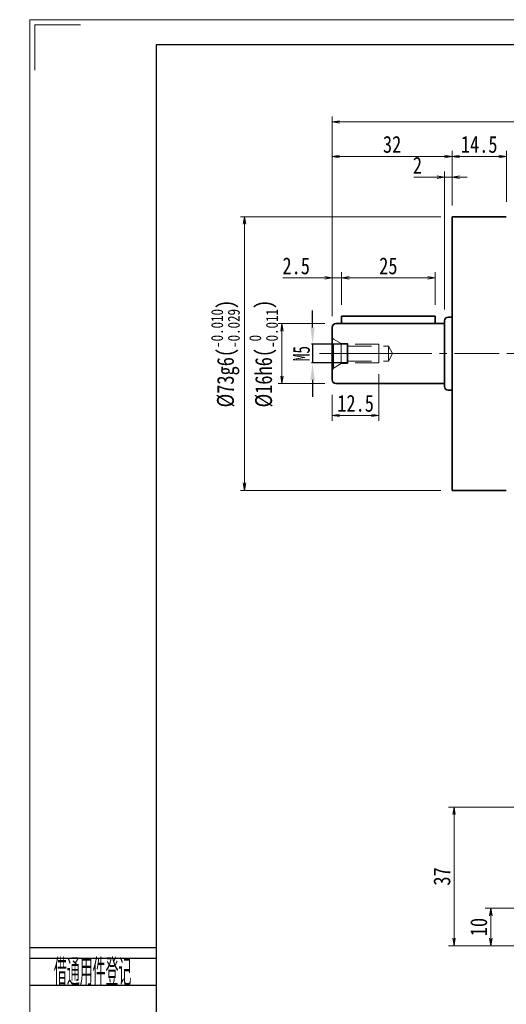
# Model space of a CAD drawing. Header units: millimetres. Extents: x -9 to 572, y -18 to 383.
# Tile 2 of 9: x -9 to 121, y 120 to 383. Entities that reach past the tile are written whole.
import ezdxf
from ezdxf.enums import TextEntityAlignment as Align

# ---------------------------------------------------------------- set-up
doc = ezdxf.new("R2010")
doc.units = ezdxf.units.MM
doc.linetypes.add('HIDDEN', pattern=[9.525, 6.35, -3.175])
doc.linetypes.add('点画线', pattern=[18, 12, -2, 2, -2])
doc.layers.add('2细线层', color=4, linetype='Continuous')
doc.layers.add('6文字层', color=3, linetype='Continuous')
for name, color, linetype, lineweight in [('中心线层', 1, '点画线', 18), ('图框_外框线', 7, 'Continuous', 18), ('尺寸线层', 3, 'Continuous', 18), ('粗实线层', 7, 'Continuous', 35)]:
    doc.layers.add(name, color=color, linetype=linetype, lineweight=lineweight)
doc.styles.add('PC_TEXTSTYLE', font='ISOCP.SHX', dxfattribs={"width": 0.707, "bigfont": 'GBCBIG.SHX'})
doc.styles.add('宋体', font='SimSun.ttf', dxfattribs={"width": 0.8})
doc.styles.add('标准', font='txt', dxfattribs={"width": 0.667})
doc.dimstyles.new('a4-1-1.5', dxfattribs={"dimtxt": 4.5, "dimasz": 4.5, "dimexe": 2.25, "dimexo": 0, "dimgap": 0.75, "dimtad": 1, "dimdec": 3, "dimdsep": 46, "dimtxsty": '标准', "dimblk": '_CAXARROW', "dimcen": 0, "dimdle": 6, "dimazin": 2, "dimtfac": 0.707107, "dimtdec": 3, "dimtix": 1, "dimtmove": 2, "dimatfit": 3, "dimfxl": 0, "dimfrac": 2, "dimtolj": 1, "dimtzin": 0, "dimarcsym": 0})
doc.dimstyles.new('A水平标注$0', dxfattribs={"dimtxt": 3.5, "dimasz": 2, "dimexe": 1.5, "dimexo": 3, "dimgap": 1.1, "dimtad": 1, "dimtoh": 1, "dimdec": 4, "dimdsep": 46, "dimtxsty": '宋体', "dimblk": 'OPEN', "dimcen": 3, "dimclrd": 3, "dimclre": 3, "dimclrt": 6, "dimadec": 0, "dimazin": 0, "dimtm": 1e-09, "dimtfac": 1, "dimtdec": 4, "dimtix": 1, "dimtmove": 0, "dimatfit": 3, "dimldrblk": 'OPEN', "dimfxl": 0, "dimlwd": 13, "dimlwe": 13, "dimarcsym": 0})
doc.dimstyles.new('D直径标注φ25', dxfattribs={"dimtxt": 3.5, "dimasz": 2, "dimexe": 1, "dimexo": 3, "dimtad": 1, "dimtoh": 1, "dimdec": 1, "dimdsep": 46, "dimtxsty": '宋体', "dimblk": 'OPEN', "dimcen": 3, "dimclrd": 3, "dimclre": 3, "dimclrt": 130, "dimadec": 0, "dimazin": 0, "dimtm": 1e-09, "dimtfac": 1, "dimtdec": 1, "dimtmove": 0, "dimatfit": 0, "dimldrblk": 'OPEN', "dimfxl": 0, "dimlwd": 13, "dimlwe": 13, "dimarcsym": 0})

# ---------------------------------------------------------------- blocks, each defined once
blk = doc.blocks.new('_Open')
at = {"color": 0, "linetype": 'ByBlock', "lineweight": -2}
for p, q in [((-1, 0.17), (0, 0)), ((-1, -0.17), (0, 0)), ((0, 0), (-1, 0))]:
    blk.add_line(p, q, dxfattribs=at)
blk = doc.blocks.new('*D8')
at = {"layer": 'Defpoints', "color": 0, "transparency": 16777216}
for p in [(75.68, 301.66), (75.68, 285.66)]:
    blk.add_point(p, dxfattribs=at)
at = {"layer": '尺寸线层', "color": 3, "lineweight": 13, "transparency": 16777216}
for p, q in [((72.68, 301.66), (60.28, 301.66)), ((61.28, 299.66), (61.28, 287.66)), ((72.68, 285.66), (60.28, 285.66))]:
    blk.add_line(p, q, dxfattribs=at)
at = {"layer": '尺寸线层', "color": 3, "lineweight": 13, "transparency": 16777216, "xscale": 2, "yscale": 2, "zscale": 2}
for p, rotation in [((61.28, 301.66), 90), ((61.28, 285.66), 270)]:
    blk.add_blockref('_Open', p, dxfattribs=dict(at, rotation=rotation))
at = {"layer": '尺寸线层', "color": 130, "transparency": 16777216, "insert": (56.36, 293.66), "char_height": 4.5, "attachment_point": 5, "rotation": 90, "style": '宋体', "bg_fill": 3, "box_fill_scale": 1.1, "bg_fill_color": 257, "bg_fill_transparency": 0}
blk.add_mtext('{\\A1;\\A1;%%C16h6({\\H0.707107x;\\S 0^ -0.011;})}', dxfattribs=at)
at = {"layer": 'Defpoints', "color": 0, "transparency": 16777216}
blk.add_point((61.28, 285.66), dxfattribs=at)
blk = doc.blocks.new('23343f')
at = {"layer": '中心线层', "linetype": '点画线', "lineweight": 18}
blk.add_line((17.47, 0), (-1.33, 0), dxfattribs=at)
at = {"layer": '粗实线层', "color": 6, "linetype": 'HIDDEN', "lineweight": 18}
for p, q in [((0, -4.4), (0, 4.4)), ((0, 4.4), (0.32, 3.85)), ((2.4, 2.65), (0.32, 3.85)), ((0.32, -3.85), (0.32, 3.85)), ((4, 2.65), (2.4, 2.65)), ((2.4, -2.65), (2.4, 2.65)), ((4.15, 2.5), (4, 2.65)), ((4, -2.65), (4, 2.65)), ((12.5, 2.5), (4.15, 2.5)), ((4.15, -2.5), (4.15, 2.5)), ((4.15, 2), (15, 2)), ((12.5, -2.5), (12.5, 2.5)), ((15, 2), (16.15, 0)), ((15, 2), (15, -2)), ((4.15, -2.5), (4, -2.65)), ((4.15, -2), (15, -2)), ((12.5, -2.5), (4.15, -2.5)), ((15, -2), (16.15, 0)), ((0, -4.4), (0.32, -3.85)), ((2.4, -2.65), (0.32, -3.85)), ((4, -2.65), (2.4, -2.65))]:
    blk.add_line(p, q, dxfattribs=at)
blk = doc.blocks.new('_CAXARROW')
blk.add_hatch(color=0).paths.add_polyline_path([(0, 0), (-1, 0.125), (-1, -0.125)], flags=0)
blk = doc.blocks.new('*D9')
at = {"layer": 'Defpoints', "color": 0, "transparency": 16777216}
for p in [(78.83, 296.16), (78.83, 291.16)]:
    blk.add_point(p, dxfattribs=at)
at = {"layer": '尺寸线层', "color": 0, "lineweight": -2, "transparency": 16777216}
for p, q in [((69.45, 300.66), (69.45, 305.16)), ((78.83, 296.16), (67.2, 296.16)), ((69.45, 296.16), (69.45, 291.16)), ((78.83, 291.16), (67.2, 291.16)), ((69.45, 286.66), (69.45, 282.16))]:
    blk.add_line(p, q, dxfattribs=at)
at = {"layer": '尺寸线层', "color": 0, "lineweight": -2, "transparency": 16777216, "xscale": 4.5, "yscale": 4.5, "zscale": 4.5}
for p, rotation in [((69.45, 296.16), 270), ((69.45, 291.16), 90)]:
    blk.add_blockref('_CAXARROW', p, dxfattribs=dict(at, rotation=rotation))
at = {"layer": '尺寸线层', "color": 0, "transparency": 16777216, "insert": (66.48, 293.66), "char_height": 4.5, "attachment_point": 5, "rotation": 90, "style": '标准', "bg_fill": 3, "box_fill_scale": 1.1, "bg_fill_color": 257, "bg_fill_transparency": 0}
blk.add_mtext('\\A1;M5', dxfattribs=at)
at = {"layer": 'Defpoints', "color": 0, "transparency": 16777216}
blk.add_point((69.45, 291.16), dxfattribs=at)
blk = doc.blocks.new('*D10')
at = {"layer": 'Defpoints', "color": 0, "transparency": 16777216}
for p in [(87.18, 291.16), (74.68, 285.66), (87.18, 277.18)]:
    blk.add_point(p, dxfattribs=at)
at = {"layer": '尺寸线层', "color": 3, "lineweight": 13, "transparency": 16777216}
for p, q in [((87.18, 288.16), (87.18, 275.68)), ((74.68, 282.66), (74.68, 275.68)), ((76.68, 277.18), (85.18, 277.18))]:
    blk.add_line(p, q, dxfattribs=at)
at = {"layer": '尺寸线层', "color": 3, "lineweight": 13, "transparency": 16777216, "xscale": 2, "yscale": 2, "zscale": 2, "rotation": 180}
blk.add_blockref('_Open', (74.68, 277.18), dxfattribs=at)
at = {"layer": '尺寸线层', "color": 3, "lineweight": 13, "transparency": 16777216, "xscale": 2, "yscale": 2, "zscale": 2}
blk.add_blockref('_Open', (87.18, 277.18), dxfattribs=at)
at = {"layer": '尺寸线层', "color": 6, "transparency": 16777216, "insert": (80.93, 280.37), "char_height": 4.5, "attachment_point": 5, "style": '宋体', "bg_fill": 3, "box_fill_scale": 1.1, "bg_fill_color": 257, "bg_fill_transparency": 0}
blk.add_mtext('12.5', dxfattribs=at)
blk = doc.blocks.new('*D11')
at = {"layer": 'Defpoints', "color": 0, "transparency": 16777216}
for p in [(106.68, 330.16), (51.25, 257.16), (106.68, 257.16)]:
    blk.add_point(p, dxfattribs=at)
at = {"layer": '尺寸线层', "color": 3, "lineweight": 13, "transparency": 16777216}
for p, q in [((103.68, 330.16), (50.25, 330.16)), ((51.25, 328.16), (51.25, 259.16)), ((103.68, 257.16), (50.25, 257.16))]:
    blk.add_line(p, q, dxfattribs=at)
at = {"layer": '尺寸线层', "color": 3, "lineweight": 13, "transparency": 16777216, "xscale": 2, "yscale": 2, "zscale": 2}
for p, rotation in [((51.25, 330.16), 89.99999999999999), ((51.25, 257.16), 270)]:
    blk.add_blockref('_Open', p, dxfattribs=dict(at, rotation=rotation))
at = {"layer": '尺寸线层', "color": 130, "transparency": 16777216, "insert": (46.18, 293.66), "char_height": 4.5, "attachment_point": 5, "rotation": 90, "style": '宋体', "bg_fill": 3, "box_fill_scale": 1.1, "bg_fill_color": 257, "bg_fill_transparency": 0}
blk.add_mtext('{\\A1;\\A1;%%C73g6({\\H0.707107x;\\S-0.010^ -0.029;})}', dxfattribs=at)
blk = doc.blocks.new('*D12')
at = {"layer": 'Defpoints', "color": 0, "transparency": 16777216}
for p in [(74.68, 313.86), (77.18, 303.66), (74.68, 300.66)]:
    blk.add_point(p, dxfattribs=at)
at = {"layer": '尺寸线层', "color": 3, "lineweight": 13, "transparency": 16777216}
for p, q in [((74.68, 303.66), (74.68, 315.36)), ((77.18, 306.66), (77.18, 315.36)), ((61.51, 313.86), (69.65, 313.86)), ((69.65, 313.86), (72.68, 313.86)), ((77.18, 313.86), (74.68, 313.86)), ((79.18, 313.86), (81.18, 313.86))]:
    blk.add_line(p, q, dxfattribs=at)
at = {"layer": '尺寸线层', "color": 3, "lineweight": 13, "transparency": 16777216, "xscale": 2, "yscale": 2, "zscale": 2}
blk.add_blockref('_Open', (74.68, 313.86), dxfattribs=at)
at = {"layer": '尺寸线层', "color": 3, "lineweight": 13, "transparency": 16777216, "xscale": 2, "yscale": 2, "zscale": 2, "rotation": 180}
blk.add_blockref('_Open', (77.18, 313.86), dxfattribs=at)
at = {"layer": '尺寸线层', "color": 6, "transparency": 16777216, "insert": (65.08, 317.04), "char_height": 4.5, "attachment_point": 5, "style": '宋体', "bg_fill": 3, "box_fill_scale": 1.1, "bg_fill_color": 257, "bg_fill_transparency": 0}
blk.add_mtext('2.5', dxfattribs=at)
blk = doc.blocks.new('*D13')
at = {"layer": 'Defpoints', "color": 0, "transparency": 16777216}
for p in [(102.18, 313.86), (77.18, 303.66), (102.18, 303.66)]:
    blk.add_point(p, dxfattribs=at)
at = {"layer": '尺寸线层', "color": 3, "lineweight": 13, "transparency": 16777216}
for p, q in [((77.18, 306.66), (77.18, 315.36)), ((102.18, 306.66), (102.18, 315.36)), ((79.18, 313.86), (100.18, 313.86))]:
    blk.add_line(p, q, dxfattribs=at)
at = {"layer": '尺寸线层', "color": 3, "lineweight": 13, "transparency": 16777216, "xscale": 2, "yscale": 2, "zscale": 2, "rotation": 180}
blk.add_blockref('_Open', (77.18, 313.86), dxfattribs=at)
at = {"layer": '尺寸线层', "color": 3, "lineweight": 13, "transparency": 16777216, "xscale": 2, "yscale": 2, "zscale": 2}
blk.add_blockref('_Open', (102.18, 313.86), dxfattribs=at)
at = {"layer": '尺寸线层', "color": 6, "transparency": 16777216, "insert": (89.68, 317.04), "char_height": 4.5, "attachment_point": 5, "style": '宋体', "bg_fill": 3, "box_fill_scale": 1.1, "bg_fill_color": 257, "bg_fill_transparency": 0}
blk.add_mtext('25', dxfattribs=at)
blk = doc.blocks.new('*D15')
at = {"layer": 'Defpoints', "color": 0, "transparency": 16777216}
for p in [(106.68, 346.26), (121.18, 331.16), (106.68, 330.16)]:
    blk.add_point(p, dxfattribs=at)
at = {"layer": '尺寸线层', "color": 3, "lineweight": 13, "transparency": 16777216}
for p, q in [((106.68, 333.16), (106.68, 347.76)), ((121.18, 334.16), (121.18, 347.76)), ((119.18, 346.26), (108.68, 346.26))]:
    blk.add_line(p, q, dxfattribs=at)
at = {"layer": '尺寸线层', "color": 3, "lineweight": 13, "transparency": 16777216, "xscale": 2, "yscale": 2, "zscale": 2, "rotation": 180}
blk.add_blockref('_Open', (106.68, 346.26), dxfattribs=at)
at = {"layer": '尺寸线层', "color": 3, "lineweight": 13, "transparency": 16777216, "xscale": 2, "yscale": 2, "zscale": 2}
blk.add_blockref('_Open', (121.18, 346.26), dxfattribs=at)
at = {"layer": '尺寸线层', "color": 6, "transparency": 16777216, "insert": (113.93, 349.45), "char_height": 4.5, "attachment_point": 5, "style": '宋体', "bg_fill": 3, "box_fill_scale": 1.1, "bg_fill_color": 257, "bg_fill_transparency": 0}
blk.add_mtext('14.5', dxfattribs=at)
blk = doc.blocks.new('*D16')
at = {"layer": 'Defpoints', "color": 0, "transparency": 16777216}
for p in [(104.68, 340.73), (106.68, 330.16), (104.68, 302.41)]:
    blk.add_point(p, dxfattribs=at)
at = {"layer": '尺寸线层', "color": 3, "lineweight": 13, "transparency": 16777216}
for p, q in [((104.68, 305.41), (104.68, 342.23)), ((106.68, 333.16), (106.68, 342.23)), ((96.45, 340.73), (99.44, 340.73)), ((99.44, 340.73), (102.68, 340.73)), ((106.68, 340.73), (104.68, 340.73)), ((108.68, 340.73), (110.68, 340.73))]:
    blk.add_line(p, q, dxfattribs=at)
at = {"layer": '尺寸线层', "color": 3, "lineweight": 13, "transparency": 16777216, "xscale": 2, "yscale": 2, "zscale": 2}
blk.add_blockref('_Open', (104.68, 340.73), dxfattribs=at)
at = {"layer": '尺寸线层', "color": 3, "lineweight": 13, "transparency": 16777216, "xscale": 2, "yscale": 2, "zscale": 2, "rotation": 180}
blk.add_blockref('_Open', (106.68, 340.73), dxfattribs=at)
at = {"layer": '尺寸线层', "color": 6, "transparency": 16777216, "insert": (97.45, 343.91), "char_height": 4.5, "attachment_point": 5, "style": '宋体', "bg_fill": 3, "box_fill_scale": 1.1, "bg_fill_color": 257, "bg_fill_transparency": 0}
blk.add_mtext('2', dxfattribs=at)
blk = doc.blocks.new('*D17')
at = {"layer": 'Defpoints', "color": 0, "transparency": 16777216}
for p in [(74.68, 355.46), (74.68, 300.66), (242.68, 300.66)]:
    blk.add_point(p, dxfattribs=at)
at = {"layer": '尺寸线层', "color": 3, "lineweight": 13, "transparency": 16777216}
for p, q in [((74.68, 303.66), (74.68, 356.96)), ((240.68, 355.46), (76.68, 355.46)), ((242.68, 303.66), (242.68, 356.96))]:
    blk.add_line(p, q, dxfattribs=at)
at = {"layer": '尺寸线层', "color": 3, "lineweight": 13, "transparency": 16777216, "xscale": 2, "yscale": 2, "zscale": 2, "rotation": 180}
blk.add_blockref('_Open', (74.68, 355.46), dxfattribs=at)
at = {"layer": '尺寸线层', "color": 3, "lineweight": 13, "transparency": 16777216, "xscale": 2, "yscale": 2, "zscale": 2}
blk.add_blockref('_Open', (242.68, 355.46), dxfattribs=at)
at = {"layer": '尺寸线层', "color": 6, "transparency": 16777216, "insert": (158.68, 358.66), "char_height": 4.5, "attachment_point": 5, "style": '宋体', "bg_fill": 3, "box_fill_scale": 1.1, "bg_fill_color": 257, "bg_fill_transparency": 0}
blk.add_mtext('168', dxfattribs=at)
blk = doc.blocks.new('*D18')
at = {"layer": 'Defpoints', "color": 0, "transparency": 16777216}
for p in [(74.68, 346.26), (106.68, 330.16), (74.68, 300.66)]:
    blk.add_point(p, dxfattribs=at)
at = {"layer": '尺寸线层', "color": 3, "lineweight": 13, "transparency": 16777216}
for p, q in [((74.68, 303.66), (74.68, 347.76)), ((106.68, 333.16), (106.68, 347.76)), ((104.68, 346.26), (76.68, 346.26))]:
    blk.add_line(p, q, dxfattribs=at)
at = {"layer": '尺寸线层', "color": 3, "lineweight": 13, "transparency": 16777216, "xscale": 2, "yscale": 2, "zscale": 2, "rotation": 180}
blk.add_blockref('_Open', (74.68, 346.26), dxfattribs=at)
at = {"layer": '尺寸线层', "color": 3, "lineweight": 13, "transparency": 16777216, "xscale": 2, "yscale": 2, "zscale": 2}
blk.add_blockref('_Open', (106.68, 346.26), dxfattribs=at)
at = {"layer": '尺寸线层', "color": 6, "transparency": 16777216, "insert": (90.68, 349.46), "char_height": 4.5, "attachment_point": 5, "style": '宋体', "bg_fill": 3, "box_fill_scale": 1.1, "bg_fill_color": 257, "bg_fill_transparency": 0}
blk.add_mtext('32', dxfattribs=at)
blk = doc.blocks.new('*D46')
at = {"layer": 'Defpoints', "color": 0, "transparency": 16777216}
for p in [(133.68, 145.66), (117.03, 135.66), (128.88, 135.66)]:
    blk.add_point(p, dxfattribs=at)
at = {"layer": '尺寸线层', "color": 3, "lineweight": 13, "transparency": 16777216}
for p, q in [((130.68, 145.66), (115.53, 145.66)), ((117.03, 143.66), (117.03, 137.66)), ((125.88, 135.66), (115.53, 135.66))]:
    blk.add_line(p, q, dxfattribs=at)
at = {"layer": '尺寸线层', "color": 3, "lineweight": 13, "transparency": 16777216, "xscale": 2, "yscale": 2, "zscale": 2}
for p, rotation in [((117.03, 145.66), 90), ((117.03, 135.66), 270)]:
    blk.add_blockref('_Open', p, dxfattribs=dict(at, rotation=rotation))
at = {"layer": '尺寸线层', "color": 6, "transparency": 16777216, "insert": (113.83, 140.66), "char_height": 4.5, "attachment_point": 5, "rotation": 90, "style": '宋体', "bg_fill": 3, "box_fill_scale": 1.1, "bg_fill_color": 257, "bg_fill_transparency": 0}
blk.add_mtext('10', dxfattribs=at)
blk = doc.blocks.new('*D47')
at = {"layer": 'Defpoints', "color": 0, "transparency": 16777216}
for p in [(151.68, 172.66), (107.21, 135.66), (128.88, 135.66)]:
    blk.add_point(p, dxfattribs=at)
at = {"layer": '尺寸线层', "color": 3, "lineweight": 13, "transparency": 16777216}
for p, q in [((148.68, 172.66), (105.71, 172.66)), ((107.21, 170.66), (107.21, 137.66)), ((125.88, 135.66), (105.71, 135.66))]:
    blk.add_line(p, q, dxfattribs=at)
at = {"layer": '尺寸线层', "color": 3, "lineweight": 13, "transparency": 16777216, "xscale": 2, "yscale": 2, "zscale": 2}
for p, rotation in [((107.21, 172.66), 90), ((107.21, 135.66), 270)]:
    blk.add_blockref('_Open', p, dxfattribs=dict(at, rotation=rotation))
at = {"layer": '尺寸线层', "color": 6, "transparency": 16777216, "insert": (104.01, 154.16), "char_height": 4.5, "attachment_point": 5, "rotation": 90, "style": '宋体', "bg_fill": 3, "box_fill_scale": 1.1, "bg_fill_color": 257, "bg_fill_transparency": 0}
blk.add_mtext('37', dxfattribs=at)

msp = doc.modelspace()

# ---------------------------------------------------------------- linework, layer by layer
at = {"layer": '2细线层'}
for p, q in [((-5.88138, 135.20544), (27.71018, 135.20544)), ((-5.88138, 132.33579), (27.71018, 132.33579)), ((-5.88138, 125.16167), (27.71018, 125.16167))]:
    msp.add_line(p, q, dxfattribs=at)
at = {"layer": '中心线层'}
msp.add_line((71.3101, 293.66489), (246.04135, 293.66489), dxfattribs=at)
at = {"layer": '图框_外框线', "color": 3}
msp.add_lwpolyline([(-4.66489, 369.26036), (-4.66489, 381.40101), (7.47576, 381.40101)], dxfattribs=at)
at = {"layer": '粗实线层'}
for p, q in [((121.17572, 330.16489), (106.67572, 330.16489)), ((106.67572, 330.16489), (106.67572, 257.16489)), ((104.67572, 302.41489), (104.67572, 284.91489)), ((105.67572, 303.41489), (106.67572, 303.41489)), ((74.67572, 300.66489), (74.67572, 286.66489)), ((75.67572, 301.66489), (104.67572, 301.66489)), ((75.67572, 285.66489), (104.67572, 285.66489)), ((105.67572, 283.91489), (106.67572, 283.91489)), ((121.17572, 257.16489), (106.67572, 257.16489))]:
    msp.add_line(p, q, dxfattribs=at)
for centre, start, end in [((105.67572, 302.41489), 90, 180), ((75.67572, 300.66489), 90, 180), ((75.67572, 286.66489), 180, 270), ((105.67572, 284.91489), 180, 270)]:
    msp.add_arc(centre, 1, start, end, dxfattribs=at)

# ---------------------------------------------------------------- texts
at = {"layer": '6文字层', "color": 3, "style": 'PC_TEXTSTYLE', "width": 0.667}
msp.add_text('借通用件登记', height=7.174125, dxfattribs=at).set_placement((10.73224, 128.93897), align=Align.MIDDLE)

# ---------------------------------------------------------------- next in the draw order: dimensions: what is measured, and where the dimension line sits
at = {"layer": '尺寸线层'}
dim = msp.add_linear_dim(base=(61.28247, 285.66489), p1=(75.67572, 301.66489), p2=(75.67572, 285.66489), angle=270, text='{\\A1;\\A1;%%C16h6({\\H0.707107x;\\S 0^ -0.011;})}', dimstyle='D直径标注φ25', override={"dimtxt": 4.5, "dimgap": 1, "dimpost": 'φ<>', "dimtp": 0, "dimtm": 0.011, "dimtdec": 3, "dimtzin": 8}, dxfattribs=at)
dim.commit()
dim.dimension.update_dxf_attribs({"geometry": '*D8', "text_midpoint": (61.28247, 293.66489), "dimtype": 160})

# ---------------------------------------------------------------- next in the draw order: block references
at = {"layer": '粗实线层'}
msp.add_blockref('23343f', (74.67572, 293.66489), dxfattribs=at)

# ---------------------------------------------------------------- next in the draw order: dimensions: what is measured, and where the dimension line sits
at = {"layer": '尺寸线层'}
dim = msp.add_linear_dim(base=(69.45268, 291.16489), p1=(78.82572, 296.16489), p2=(78.82572, 291.16489), angle=270, dimstyle='a4-1-1.5', override={"dimpost": 'M<>', "dimsah": 1, "dimtfill": 1, "dimtzin": 0}, dxfattribs=at)
dim.commit()
dim.dimension.update_dxf_attribs({"geometry": '*D9', "text_midpoint": (66.47839, 293.66489)})

# ---------------------------------------------------------------- next in the draw order: dimensions: what is measured, and where the dimension line sits
dim = msp.add_linear_dim(base=(87.17572, 277.17971), p1=(74.67572, 285.66489), p2=(87.17572, 291.16489), dimstyle='A水平标注$0', override={"dimtxt": 4.5, "dimgap": 1, "dimblk": 'Open', "dimtfill": 1, "dimtfillclr": 256}, dxfattribs=at)
dim.commit()
dim.dimension.update_dxf_attribs({"geometry": '*D10', "text_midpoint": (80.92572, 280.36686)})

# ---------------------------------------------------------------- next in the draw order: dimensions: what is measured, and where the dimension line sits
dim = msp.add_linear_dim(base=(51.24787, 257.16489), p1=(106.67572, 330.16489), p2=(106.67572, 257.16489), angle=270, text='{\\A1;\\A1;%%C73g6({\\H0.707107x;\\S-0.010^ -0.029;})}', dimstyle='D直径标注φ25', override={"dimtxt": 4.5, "dimgap": 1, "dimpost": 'φ<>', "dimtp": -0.01, "dimtm": 0.029, "dimtdec": 3, "dimtzin": 8}, dxfattribs=at)
dim.commit()
dim.dimension.update_dxf_attribs({"geometry": '*D11', "text_midpoint": (46.17929, 293.66489)})

# ---------------------------------------------------------------- next in the draw order: linework, layer by layer
at = {"layer": '粗实线层'}
for p, q in [((77.17572, 301.66489), (77.17572, 303.66489)), ((77.17572, 303.66489), (102.17572, 303.66489)), ((102.17572, 303.66489), (102.17572, 301.66489))]:
    msp.add_line(p, q, dxfattribs=at)

# ---------------------------------------------------------------- next in the draw order: dimensions: what is measured, and where the dimension line sits
at = {"layer": '尺寸线层'}
dim = msp.add_linear_dim(base=(106.67572, 346.26173), p1=(121.17572, 331.16489), p2=(106.67572, 330.16489), dimstyle='A水平标注$0', override={"dimtxt": 4.5, "dimgap": 1, "dimblk": 'Open', "dimtfill": 1, "dimtfillclr": 256}, dxfattribs=at)
dim.commit()
dim.dimension.update_dxf_attribs({"geometry": '*D15', "text_midpoint": (113.92572, 349.44888)})

# ---------------------------------------------------------------- next in the draw order: dimensions: what is measured, and where the dimension line sits
dim = msp.add_linear_dim(base=(74.67572, 313.8617), p1=(77.17572, 303.66489), p2=(74.67572, 300.66489), dimstyle='A水平标注$0', override={"dimtxt": 4.5, "dimgap": 1, "dimblk": 'Open', "dimtfill": 1, "dimtfillclr": 256}, dxfattribs=at)
dim.commit()
dim.dimension.update_dxf_attribs({"geometry": '*D12', "text_midpoint": (65.08474, 313.8617), "dimtype": 160})

# ---------------------------------------------------------------- next in the draw order: dimensions: what is measured, and where the dimension line sits
dim = msp.add_linear_dim(base=(102.17572, 313.8617), p1=(77.17572, 303.66489), p2=(102.17572, 303.66489), dimstyle='A水平标注$0', override={"dimtxt": 4.5, "dimgap": 1, "dimblk": 'Open', "dimtfill": 1, "dimtfillclr": 256}, dxfattribs=at)
dim.commit()
dim.dimension.update_dxf_attribs({"geometry": '*D13', "text_midpoint": (89.67572, 317.03628)})

# ---------------------------------------------------------------- next in the draw order: dimensions: what is measured, and where the dimension line sits
dim = msp.add_linear_dim(base=(104.67572, 340.73237), p1=(106.67572, 330.16489), p2=(104.67572, 302.41489), dimstyle='A水平标注$0', override={"dimtxt": 4.5, "dimgap": 1, "dimblk": 'Open', "dimtfill": 1, "dimtfillclr": 256}, dxfattribs=at)
dim.commit()
dim.dimension.update_dxf_attribs({"geometry": '*D16', "text_midpoint": (97.4457, 340.73237), "dimtype": 160})

# ---------------------------------------------------------------- next in the draw order: dimensions: what is measured, and where the dimension line sits
dim = msp.add_linear_dim(base=(74.67572, 355.45688), p1=(242.67572, 300.66489), p2=(74.67572, 300.66489), dimstyle='A水平标注$0', override={"dimtxt": 4.5, "dimgap": 1, "dimblk": 'Open', "dimtfill": 1, "dimtfillclr": 256}, dxfattribs=at)
dim.commit()
dim.dimension.update_dxf_attribs({"geometry": '*D17', "text_midpoint": (158.67572, 358.6566)})

# ---------------------------------------------------------------- next in the draw order: dimensions: what is measured, and where the dimension line sits
dim = msp.add_linear_dim(base=(74.67572, 346.26173), p1=(106.67572, 330.16489), p2=(74.67572, 300.66489), dimstyle='A水平标注$0', override={"dimtxt": 4.5, "dimgap": 1, "dimblk": 'Open', "dimtfill": 1, "dimtfillclr": 256}, dxfattribs=at)
dim.commit()
dim.dimension.update_dxf_attribs({"geometry": '*D18', "text_midpoint": (90.67572, 349.46145)})

# ---------------------------------------------------------------- next in the draw order: linework, layer by layer
at = {"layer": '图框_外框线', "color": 3}
msp.add_lwpolyline([(-6.01385, -17.89151), (560.54985, -17.89151), (560.54985, 382.74997), (-6.01385, 382.74997)], close=True, dxfattribs=at)
at = {"layer": '图框_外框线', "color": 3, "lineweight": 25}
msp.add_lwpolyline([(27.71018, -11.1467), (553.80505, -11.1467), (553.80505, 376.00517), (27.71018, 376.00517)], close=True, dxfattribs=at)

# ---------------------------------------------------------------- next in the draw order: dimensions: what is measured, and where the dimension line sits
at = {"layer": '尺寸线层'}
dim = msp.add_linear_dim(base=(117.02574, 135.66489), p1=(133.67572, 145.66489), p2=(128.87572, 135.66489), angle=90, dimstyle='A水平标注$0', override={"dimtxt": 4.5, "dimgap": 1, "dimblk": 'Open', "dimtfill": 1, "dimtfillclr": 256}, dxfattribs=at)
dim.commit()
dim.dimension.update_dxf_attribs({"geometry": '*D46', "text_midpoint": (117.02574, 140.66489), "dimtype": 160})

# ---------------------------------------------------------------- next in the draw order: dimensions: what is measured, and where the dimension line sits
dim = msp.add_linear_dim(base=(107.20975, 135.66489), p1=(151.67572, 172.66489), p2=(128.87572, 135.66489), angle=90, dimstyle='A水平标注$0', override={"dimtxt": 4.5, "dimgap": 1, "dimblk": 'Open', "dimtfill": 1, "dimtfillclr": 256}, dxfattribs=at)
dim.commit()
dim.dimension.update_dxf_attribs({"geometry": '*D47', "text_midpoint": (107.20975, 154.16489), "dimtype": 160})

doc.saveas('drawing.dxf')
